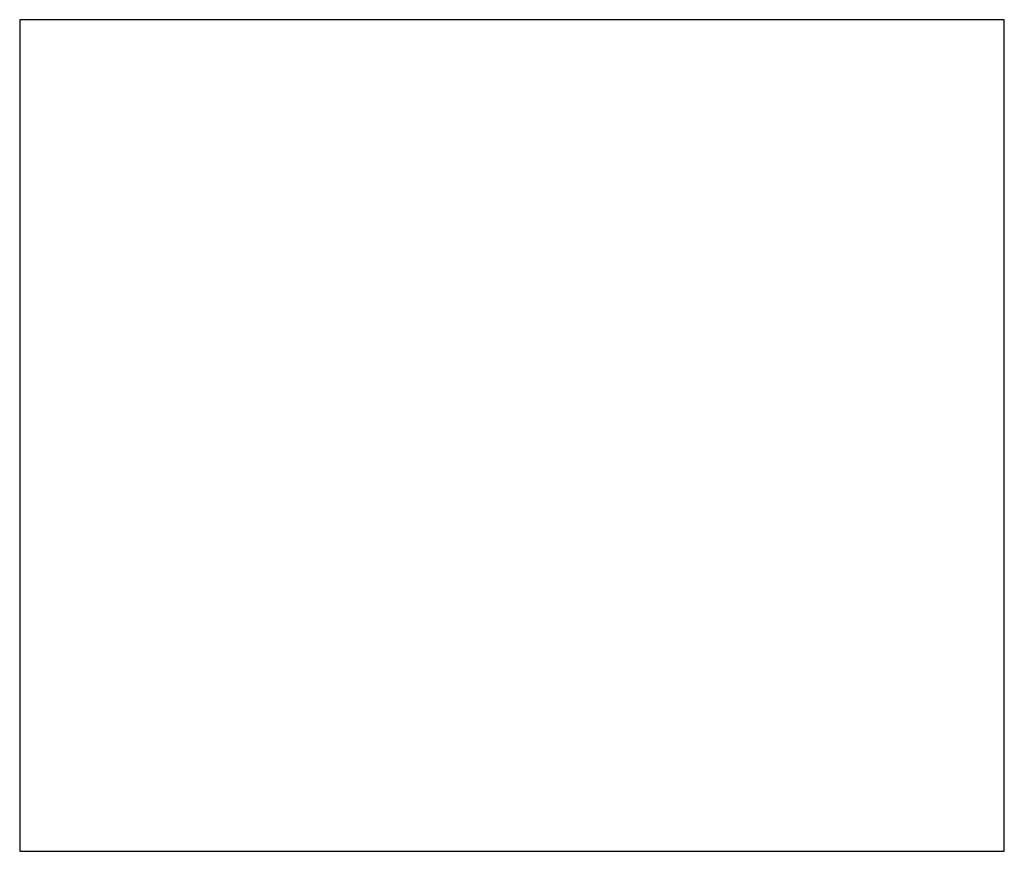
# Model space of a CAD drawing. Header units: millimetres. Extents: x 335 to 739279, y -1 to 84.
# Tile 185 of 244: x 375.18 to 376.64, y 71.51 to 72.74. Entities that reach past the tile are written whole.
import ezdxf

# ---------------------------------------------------------------- set-up
doc = ezdxf.new("R2010")
doc.units = ezdxf.units.MM
doc.header["$MEASUREMENT"] = 0

msp = doc.modelspace()

# ---------------------------------------------------------------- linework, layer by layer
at = {"color": 7}
for p, q in [((375.1798, 72.7409), (375.1798, 71.5079)), ((376.6398, 72.7409), (375.1798, 72.7409)), ((376.6398, 72.7409), (375.1798, 72.7409)), ((375.1798, 72.7409), (375.1798, 71.5079)), ((376.6398, 71.5079), (376.6398, 72.7409)), ((376.6398, 71.5079), (376.6398, 72.7409)), ((375.1798, 71.5079), (376.6398, 71.5079)), ((375.1798, 71.5079), (376.6398, 71.5079))]:
    msp.add_line(p, q, dxfattribs=at)

doc.saveas('drawing.dxf')
